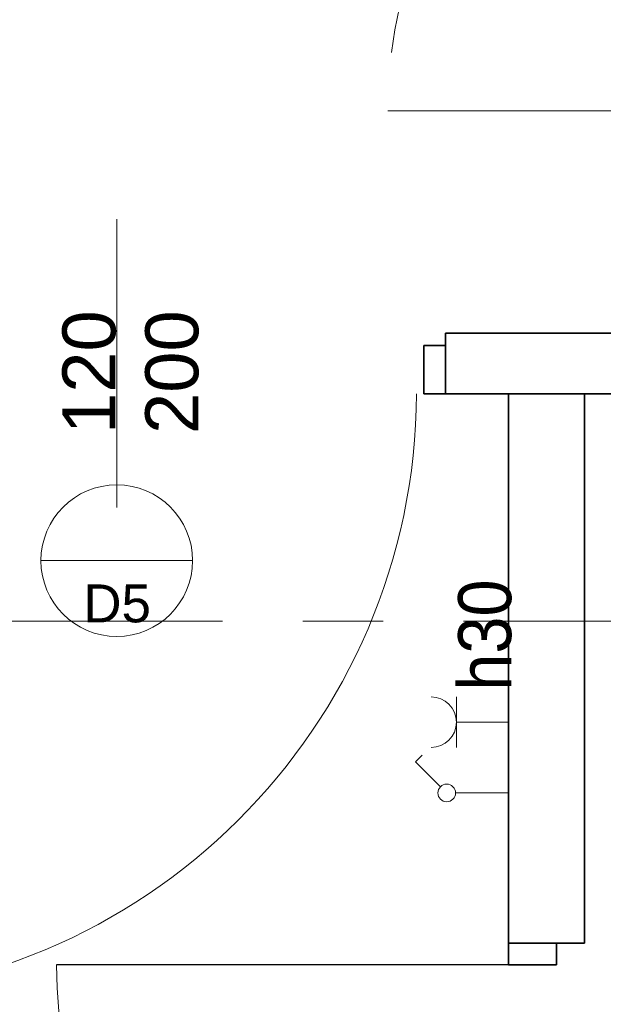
# Model space of a CAD drawing. Header units: centimetres. Extents: x 101 to 4622, y -1383 to 1498.
# Tile 38 of 68: x 3106 to 3222, y -663 to -468. Entities that reach past the tile are written whole.
import ezdxf

# ---------------------------------------------------------------- set-up
doc = ezdxf.new("R2010")
doc.units = ezdxf.units.CM
doc.linetypes.add('Oś', pattern=[111.125, 63.5, -15.875, 15.875, -15.875])
doc.linetypes.add('Ukryte', pattern=[35.719, 23.8125, -11.9065])
for name, color, linetype, lineweight in [('A-DETL-GENF', 92, 'Continuous', 18), ('A-DETL-HDLN', 90, 'Ukryte', 18), ('A-DETL-MEDM', 33, 'Continuous', 35), ('A-DETL-THIN', 151, 'Continuous', 9), ('A-DOOR', 31, 'Continuous', 25), ('A-DOOR-IDEN', 31, 'Continuous', 18), ('A-WALL', 113, 'Continuous', 25), ('E-ELE-QPM-IDEN', 2, 'Continuous', 18), ('E-ELEC-EQPM', 71, 'Continuous', 18), ('S-GRID', 1, 'Continuous', 18)]:
    doc.layers.add(name, color=color, linetype=linetype, lineweight=lineweight)
doc.styles.add('Arial_1', font='arial.ttf', dxfattribs={"height": 7.5})
doc.styles.add('Arial_13', font='arial.ttf', dxfattribs={"width": 0.9, "height": 10.5})
doc.styles.add('Arial_7', font='arial.ttf', dxfattribs={"height": 10.5})

# ---------------------------------------------------------------- blocks, each defined once
blk = doc.blocks.new('DRZWI 1S - Drzwi 120-1363990-4_piętro II PT - projektowany - PPOŻ B')
at = {"layer": 'A-DETL-GENF'}
for p, q in [((-65, 6), (-65, -3.5)), ((-60.7, 6), (-65, 6)), ((-60.7, -3.5), (-60.7, 6)), ((65, 6), (60.7, 6)), ((60.7, 6), (60.7, -3.5)), ((65, -3.5), (65, 6)), ((-65, -3.5), (-60.7, -3.5)), ((60.7, -3.5), (65, -3.5))]:
    blk.add_line(p, q, dxfattribs=at)
at = {"layer": 'A-DETL-MEDM'}
for p, q in [((-60.7, 6), (-65, 6)), ((-65, 6), (-65, -3.5)), ((-60.7, -3.5), (-60.7, 6)), ((60.7, -3.5), (60.7, 6)), ((60.7, 6), (65, 6)), ((65, 6), (65, -3.5)), ((-65, -3.5), (-60.7, -3.5)), ((65, -3.5), (60.7, -3.5))]:
    blk.add_line(p, q, dxfattribs=at)
at = {"layer": 'A-DOOR'}
blk.add_line((60.7, 6), (60.7, 125.39), dxfattribs=at)
at = {"layer": 'A-DOOR', "lineweight": 18}
blk.add_line((0, 28.5), (0, -28.5), dxfattribs=at)
blk.add_arc((60.7, 5.39), 120, 90, 179.707, dxfattribs=at)
blk = doc.blocks.new('DRZWI 1S_łazienkowe - Drzwi 90-1357770-4_piętro II PT - projektowany - PPOŻ B')
at = {"layer": 'A-DETL-GENF'}
for p, q in [((-49.3, 7.5), (-49.3, -2)), ((-45, 7.5), (-49.3, 7.5)), ((-45, -2), (-45, 7.5)), ((49.3, 7.5), (45, 7.5)), ((45, 7.5), (45, -2)), ((49.3, -2), (49.3, 7.5)), ((-49.3, -2), (-45, -2)), ((45, -2), (49.3, -2))]:
    blk.add_line(p, q, dxfattribs=at)
at = {"layer": 'A-DETL-MEDM'}
for p, q in [((-45, 7.5), (-49.3, 7.5)), ((-49.3, 7.5), (-49.3, -2)), ((-45, -2), (-45, 7.5)), ((45, -2), (45, 7.5)), ((45, 7.5), (49.3, 7.5)), ((49.3, 7.5), (49.3, -2)), ((-49.3, -2), (-45, -2)), ((49.3, -2), (45, -2))]:
    blk.add_line(p, q, dxfattribs=at)
at = {"layer": 'A-DOOR'}
blk.add_line((45, 7.5), (45, 96.89), dxfattribs=at)
at = {"layer": 'A-DOOR', "lineweight": 18}
blk.add_line((0, 30), (0, -30), dxfattribs=at)
blk.add_arc((45, 6.89), 90, 90, 179.6093, dxfattribs=at)
blk = doc.blocks.new('Przełącznik jednobiegunowy - Type 1-1452195-4_piętro II PT - projektowany - PPOŻ B')
at = {"layer": 'E-ELEC-EQPM'}
for p, q in [((13.74, 20.98), (18.68, 25.93)), ((18.68, 25.93), (19.99, 24.62)), ((12.5, 18), (12.5, 7.5))]:
    blk.add_line(p, q, dxfattribs=at)
blk.add_circle((12.5, 19.75), 1.75, dxfattribs=at)
blk = doc.blocks.new('gniazdo elektryczne pojedyncze - 30-1473552-4_piętro II PT - projektowany - PPOŻ B')
at = {"layer": 'E-ELEC-EQPM'}
for p, q in [((17.5, 17.83), (7.5, 17.83)), ((12.5, 17.83), (12.5, 7.5))]:
    blk.add_line(p, q, dxfattribs=at)
blk.add_arc((12.5, 22.83), 5, 180, 0, dxfattribs=at)
blk = doc.blocks.new('etykieta drzwi wymiar i kategoria - etykieta drzwi 1S dół - krótka-1350612-4_piętro II PT - projektowany - PPOŻ B')
at = {"layer": 'A-DOOR-IDEN'}
for p, q in [((0, 0), (0, -0.8984)), ((-0.3, -1.1984), (0.3, -1.1984))]:
    blk.add_line(p, q, dxfattribs=at)
blk.add_circle((0, -1.1984), 0.3, dxfattribs=at)

msp = doc.modelspace()

# ---------------------------------------------------------------- linework, layer by layer
at = {"layer": 'A-DETL-HDLN'}
msp.add_arc((3269.89, -486.43), 90.75, 90, 180, dxfattribs=at)
at = {"layer": 'A-DETL-THIN', "lineweight": 18}
msp.add_line((3179.15, -486.39), (3276.92, -486.39), dxfattribs=at)
at = {"layer": 'A-WALL', "color": 7, "lineweight": 35}
for p, q in [((3262.04, -530.38), (3190.54, -530.38)), ((3190.54, -530.38), (3190.54, -532.88)), ((3190.54, -542.38), (3262.04, -542.38)), ((3203.04, -542.38), (3203.04, -651.08)), ((3218.04, -651.08), (3218.04, -542.38)), ((3212.54, -651.08), (3218.04, -651.08))]:
    msp.add_line(p, q, dxfattribs=at)
at = {"layer": 'S-GRID', "linetype": 'Oś'}
msp.add_line((4591.09, -587.38), (1467.04, -587.38), dxfattribs=at)

# ---------------------------------------------------------------- block references
at = {"layer": 'A-DOOR'}
for name, p, rotation in [('DRZWI 1S - Drzwi 120-1363990-4_piętro II PT - projektowany - PPOŻ B', (3125.54, -536.38), 180), ('DRZWI 1S_łazienkowe - Drzwi 90-1357770-4_piętro II PT - projektowany - PPOŻ B', (3210.54, -700.38), 89.99999999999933)]:
    msp.add_blockref(name, p, dxfattribs=dict(at, rotation=rotation))
at = {"layer": 'A-DOOR-IDEN', "xscale": 49.99999999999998, "yscale": 49.99999999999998, "zscale": 49.99999999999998}
msp.add_blockref('etykieta drzwi wymiar i kategoria - etykieta drzwi 1S dół - krótka-1350612-4_piętro II PT - projektowany - PPOŻ B', (3125.54, -515.49), dxfattribs=at)
at = {"layer": 'E-ELEC-EQPM', "rotation": 89.99999999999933}
for name, p in [('gniazdo elektryczne pojedyncze - 30-1473552-4_piętro II PT - projektowany - PPOŻ B', (3210.54, -619.88)), ('Przełącznik jednobiegunowy - Type 1-1452195-4_piętro II PT - projektowany - PPOŻ B', (3210.54, -633.88))]:
    msp.add_blockref(name, p, dxfattribs=at)

# ---------------------------------------------------------------- texts
at = {"layer": 'A-DOOR-IDEN', "insert": (3128.3, -538.12), "char_height": 10.5, "width": 25.15, "attachment_point": 5, "rotation": 90, "line_spacing_factor": 0.936439, "style": 'Arial_7'}
msp.add_mtext('\\pxqc,t6.04762,12.09524,18.14286,24.19048,30.2381,36.28571,42.33333,48.38095,54.42857,60.47619,66.52381,72.57143,78.61905,84.66667,90.71429,96.7619,102.80952,108.85714,114.90476,120.95238,127,133.04762,139.09524,145.14286,151.19048,157.2381,163.28571,169.33333,175.38095,181.42857,187.47619,193.52381;{120\\P200}', dxfattribs=at)
at = {"layer": 'A-DOOR-IDEN', "insert": (3125.61, -583.93), "char_height": 7.5, "width": 13.9, "attachment_point": 5, "line_spacing_factor": 0.936439, "style": 'Arial_1'}
msp.add_mtext('\\pxqc,t8.46667,16.93333,25.4,33.86667,42.33333,50.8,59.26667,67.73333,76.2,84.66667,93.13333,101.6,110.06667,118.53333,127,135.46667,143.93333,152.4,160.86667,169.33333,177.8,186.26667,194.73333,203.2,211.66667,220.13333,228.6,237.06667,245.53333,254,262.46667,270.93333;{D5}', dxfattribs=at)
at = {"layer": 'E-ELE-QPM-IDEN', "insert": (3198.38, -590.15), "char_height": 10.5, "width": 22.635, "attachment_point": 5, "rotation": 90, "line_spacing_factor": 0.936439, "style": 'Arial_13'}
msp.add_mtext('\\pxqc,t5.35714,10.71429,16.07143,21.42857,26.78571,32.14286,37.5,42.85714,48.21429,53.57143,58.92857,64.28571,69.64286,75,80.35714,85.71429,91.07143,96.42857,101.78571,107.14286,112.5,117.85714,123.21429,128.57143,133.92857,139.28571,144.64286,150,155.35714,160.71429,166.07143,171.42857;{h30}', dxfattribs=at)

doc.saveas('drawing.dxf')
